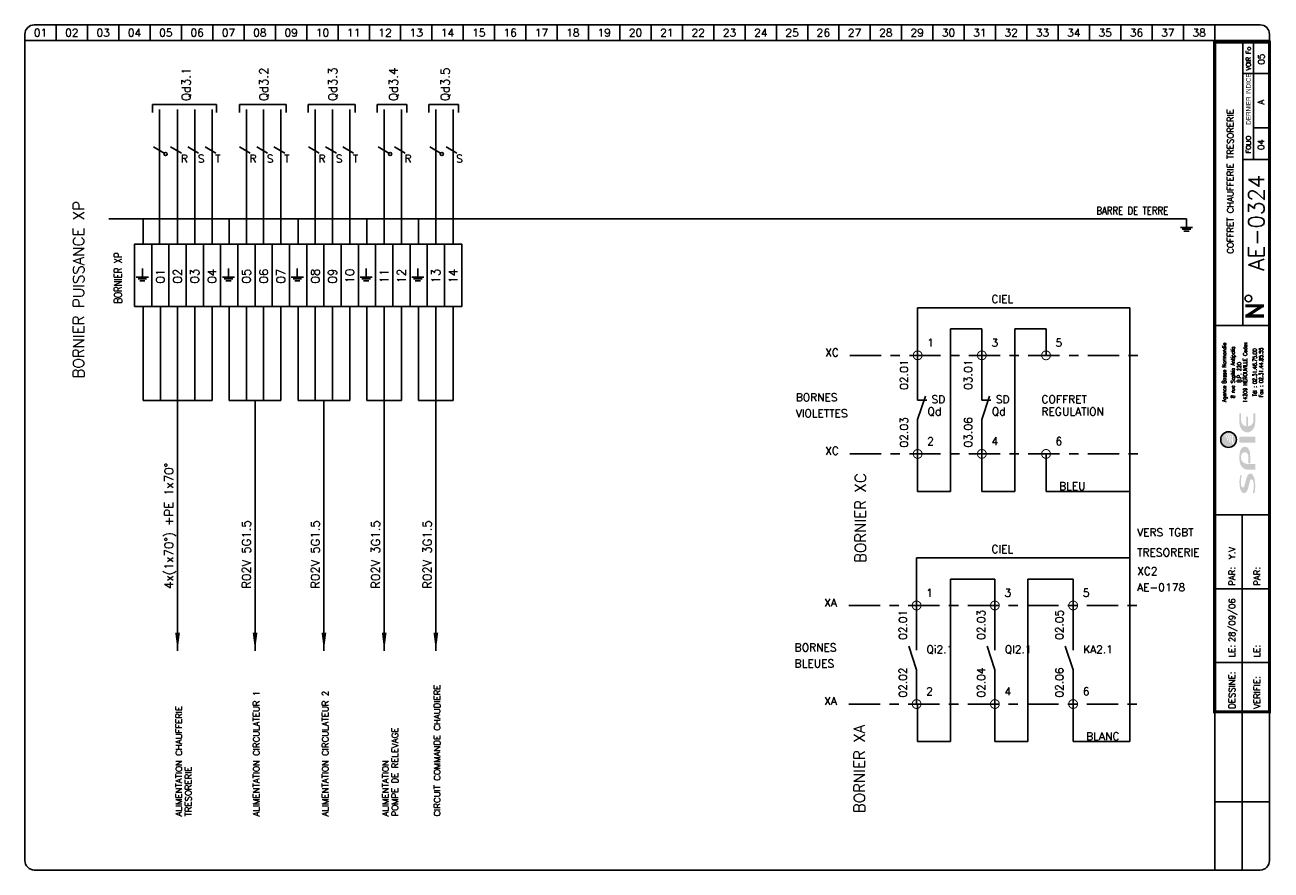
# Model space of a CAD drawing. Header units: millimetres. Extents: x 0 to 398, y 0 to 270.
import ezdxf
from ezdxf.enums import TextEntityAlignment as Align

# ---------------------------------------------------------------- set-up
doc = ezdxf.new("R2010")
doc.units = ezdxf.units.MM
doc.header["$LTSCALE"] = 20
doc.header["$MEASUREMENT"] = 0
doc.linetypes.add('AXES', pattern=[0.95, 0.5, -0.15, 0.15, -0.15])
for name, color, linetype in [('LOGO_SPIE', 160, 'Continuous'), ('TEXTE', 3, 'Continuous'), ('TRAIAXE', 6, 'AXES'), ('TRAIFIN', 1, 'Continuous'), ('TRAIGROS', 2, 'Continuous'), ('TRAIMOY', 4, 'Continuous')]:
    doc.layers.add(name, color=color, linetype=linetype)
doc.styles.add('ROMANS8', font='ROMANS8.shx')
doc.styles.get("Standard").update_dxf_attribs({"font": 'simplex.shx'})
doc.styles.add('TXT', font='txt', dxfattribs={"width": 0.8})

# ---------------------------------------------------------------- blocks, each defined once
blk = doc.blocks.new('FDP-DIV-CHU')
at = {"layer": 'TEXTE', "color": 7, "const_width": 1}
for points in [[(392.75, 180.25), (386.75, 180.25)], [(387.25, 177), (392.25, 180.25)], [(392.75, 177), (386.75, 177)]]:
    blk.add_lwpolyline(points, dxfattribs=at)
at = {"layer": 'TEXTE', "color": 7}
blk.add_circle((387.76, 182.59), 1.08, dxfattribs=at)
at = {"layer": 'TRAIFIN', "color": 7}
for p, q in [((7, 270), (7, 265)), ((17, 270), (17, 265)), ((27, 270), (27, 265)), ((37, 270), (37, 265)), ((47, 270), (47, 265)), ((57, 270), (57, 265)), ((67, 270), (67, 265)), ((77, 270), (77, 265)), ((87, 270), (87, 265)), ((97, 270), (97, 265)), ((107, 270), (107, 265)), ((117, 270), (117, 265)), ((127, 270), (127, 265)), ((137, 270), (137, 265)), ((147, 270), (147, 265)), ((157, 270), (157, 265)), ((167, 270), (167, 265)), ((177, 270), (177, 265)), ((187, 270), (187, 265)), ((197, 270), (197, 265)), ((207, 270), (207, 265)), ((217, 270), (217, 265)), ((227, 270), (227, 265)), ((237, 270), (237, 265)), ((247, 270), (247, 265)), ((257, 270), (257, 265)), ((267, 270), (267, 265)), ((277, 270), (277, 265)), ((287, 270), (287, 265)), ((297, 270), (297, 265)), ((307, 270), (307, 265)), ((317, 270), (317, 265)), ((327, 270), (327, 265)), ((337, 270), (337, 265)), ((347, 270), (347, 265)), ((357, 270), (357, 265)), ((367, 270), (367, 265)), ((377, 270), (377, 265)), ((389.41, 227.04), (389.41, 264.5)), ((389.41, 237.09), (393.96, 237.09))]:
    blk.add_line(p, q, dxfattribs=at)
at = {"layer": 'TRAIGROS', "color": 7}
for p, q in [((-3, 267), (-3, 265)), ((0, 270), (391.5, 270)), ((394.5, 267), (394.5, 265)), ((394.5, 265), (-3, 265)), ((394.5, 265), (-3, 265)), ((-3, 265), (-3, 3)), ((386, 174), (386, 264.5)), ((394.5, 3), (394.5, 265)), ((386, 254.5), (394, 254.5)), ((386, 227.01), (394, 227.01)), ((377, 174), (394.5, 174)), ((377, 113.52), (394.51, 113.52)), ((377, -0.03), (377, 50.52)), ((0, 0), (391.5, 0))]:
    blk.add_line(p, q, dxfattribs=at)
at = {"layer": 'TRAIGROS', "color": 7, "const_width": 1}
blk.add_lwpolyline([(377, 264.5), (377, 50.52), (394.5, 50.52), (394.5, 264.5), (377, 264.5)], dxfattribs=at)
at = {"layer": 'TRAIGROS', "color": 7}
for centre, start, end in [((0, 267), 90, 180), ((391.5, 267), 0, 90), ((0, 3), 180, 270), ((391.5, 3), 270, 0)]:
    blk.add_arc(centre, 3, start, end, dxfattribs=at)
at = {"layer": 'TRAIMOY', "color": 7}
for p, q in [((385.75, -0.01), (385.75, 113.52)), ((377, 89.82), (394.51, 89.82)), ((377, 66.27), (394.51, 66.27)), ((377, 21.75), (394.51, 21.75))]:
    blk.add_line(p, q, dxfattribs=at)
at = {"layer": 'TEXTE', "color": 7}
for s, p in [('01', (2, 267.5)), ('02', (12, 267.5)), ('03', (22, 267.5)), ('04', (32, 267.5)), ('05', (42, 267.5)), ('06', (52, 267.5)), ('07', (62, 267.5)), ('08', (72, 267.5)), ('09', (82, 267.5)), ('10', (92, 267.5)), ('11', (102, 267.5)), ('12', (112, 267.5)), ('13', (122, 267.5)), ('14', (132, 267.5)), ('15', (142, 267.5)), ('16', (152, 267.5)), ('17', (162, 267.5)), ('18', (172, 267.5)), ('19', (182, 267.5)), ('20', (192, 267.5)), ('21', (202, 267.5)), ('22', (212, 267.5)), ('23', (222, 267.5)), ('24', (232, 267.5)), ('25', (242, 267.5)), ('26', (252, 267.5)), ('27', (262, 267.5)), ('28', (272, 267.5)), ('29', (282, 267.5)), ('30', (292, 267.5)), ('31', (302, 267.5)), ('32', (312, 267.5)), ('33', (322, 267.5)), ('34', (332, 267.5)), ('35', (342, 267.5)), ('36', (352, 267.5)), ('37', (362, 267.5)), ('38', (372, 267.5))]:
    blk.add_text(s, height=2.5, dxfattribs=at).set_placement(p, align=Align.MIDDLE)
at = {"layer": 'TEXTE', "color": 7, "width": 0.867769}
blk.add_text('VOIR Fo', height=1.5, rotation=90, dxfattribs=at).set_placement((388.5, 255.5), (388.5, 263), align=Align.FIT)
at = {"layer": 'TEXTE', "color": 7, "style": 'TXT', "width": 0.8}
blk.add_text('DERNIER INDICE', height=1.5, rotation=90, dxfattribs=at).set_placement((388.5, 238.12))
at = {"layer": 'TEXTE', "color": 7}
blk.add_text('FOLIO', height=1.5, rotation=90, dxfattribs=at).set_placement((388.5, 231.76), align=Align.CENTER)
for s, p in [('PAR:', (383.51, 90.82)), ('PAR:', (391.51, 90.82)), ('LE:', (383.51, 67.95)), ('LE:', (391.51, 67.95)), ('DESSINE:', (383.51, 51.52)), ('VERIFIE:', (391.51, 51.52))]:
    blk.add_text(s, height=2, rotation=90, dxfattribs=at).set_placement(p)
at = {"layer": 'TEXTE'}
for tag, p in [('FOLIO_SUIVANT', (392.9, 259.04)), ('INDICE', (392.79, 245.35)), ('FOLIO', (392.79, 231.76))]:
    blk.add_attdef(tag, text='', height=2, rotation=90, dxfattribs=at).set_placement(p, align=Align.CENTER)
blk.add_attdef('INTITULE_DU_PLAN', text='', height=2, rotation=90, dxfattribs=at).set_placement((382, 220), align=Align.MIDDLE)
at = {"layer": 'TEXTE', "color": 4}
blk.add_attdef('NUMERO', text='', height=5, rotation=90, dxfattribs=at).set_placement((392.79, 206.79), align=Align.CENTER)
at = {"layer": 'TEXTE'}
for tag, p in [('DESSINATEUR', (383.53, 97.95)), ('DATE', (383.51, 72.76))]:
    blk.add_attdef(tag, p, '', height=2, rotation=90, dxfattribs=at)
blk = doc.blocks.new('U82')
at = {"layer": 'TRAIFIN'}
blk.add_line((0, -5), (0, 0), dxfattribs=at)
at = {"layer": 'TRAIMOY'}
for p, q in [((-3.5, -5), (3.5, -5)), ((-2.5, -6), (2.5, -6)), ((-1.5, -7), (1.5, -7))]:
    blk.add_line(p, q, dxfattribs=at)
blk = doc.blocks.new('X66')
at = {"linetype": 'Continuous'}
blk.add_lwpolyline([(-1.73, 2.5), (1.73, 0.5)], dxfattribs=at)
blk.add_circle((2.17, 0.25), 0.5, dxfattribs=at)
blk = doc.blocks.new('X59')
at = {"linetype": 'Continuous'}
blk.add_lwpolyline([(-1.73, 1), (1.73, -1)], dxfattribs=at)
blk = doc.blocks.new('AI9-BLK3')
at = {"layer": 'LOGO_SPIE'}
h = blk.add_hatch(color=176, dxfattribs=at)
h.dxf.hatch_style = 2
edge = h.paths.add_edge_path()
edge.add_spline(control_points=[(-87.1, 11), (-87.1, 9.4), (-85.2, 7.9), (-81.7, 7), (-78.2, 6.1), (-73.9, 5), (-69.4, 3.9), (-60.5, 1.7), (-51.2, -1.1), (-51.2, -7.8), (-51.2, -15.2), (-64.6, -20.2), (-82.8, -20.2), (-89.5, -20.2), (-95.8, -19.6), (-102.2, -17.8), (-102.2, -17.8), (-100.2, -14.1), (-100.2, -14.1), (-94.3, -16.3), (-86, -16.7), (-79.8, -16.7), (-72.4, -16.7), (-66.3, -14.3), (-66.3, -10.9), (-66.3, -8.9), (-68.3, -7.2), (-71.6, -6.3), (-75, -5.4), (-79.3, -4.3), (-83.7, -3.3), (-92.4, -1.4), (-101.5, 1.2), (-101.5, 8.1), (-101.5, 14.8), (-91.8, 20.1), (-73.9, 20.1), (-68.3, 20.1), (-60.1, 19.3), (-54.8, 17.2), (-54.8, 17.2), (-57.2, 14.4), (-57.2, 14.4), (-62.6, 15.9), (-68.8, 16.5), (-74.4, 16.5), (-83.8, 16.5), (-87.1, 13.8), (-87.1, 11)], knot_values=[0, 0, 0, 0, 1, 1, 1, 2, 2, 2, 3, 3, 3, 4, 4, 4, 5, 5, 5, 6, 6, 6, 7, 7, 7, 8, 8, 8, 9, 9, 9, 10, 10, 10, 11, 11, 11, 12, 12, 12, 13, 13, 13, 14, 14, 14, 15, 15, 15, 16, 16, 16, 16], degree=3, periodic=0)
h = blk.add_hatch(color=176, dxfattribs=at)
h.dxf.hatch_style = 2
edge = h.paths.add_edge_path()
edge.add_spline(control_points=[(-7.6, -2.8), (-2.1, -2.8), (3.1, 0.7), (3.1, 6.4), (3.1, 12.1), (-1.3, 15.9), (-7.6, 15.9), (-7.6, 15.9), (-11.2, 15.9), (-11.2, 15.9), (-19.8, 15.9), (-26.7, 9.4), (-26.7, 0), (-26.7, 0), (-26.7, -20.2), (-26.7, -20.2), (-26.7, -20.2), (-41.3, -20.2), (-41.3, -20.2), (-41.3, -20.2), (-41.3, -0.1), (-41.3, -0.1), (-41.3, 11.2), (-29.8, 20.1), (-15.9, 20.1), (-15.9, 20.1), (-5.8, 20.1), (-5.8, 20.1), (4.7, 20.1), (17.3, 16.7), (17.3, 6.4), (17.3, -4.1), (5.8, -7.3), (-5.8, -7.3), (-5.8, -7.3), (-25, -7.3), (-25, -7.3), (-25, -7.3), (-25, -2.8), (-25, -2.8), (-25, -2.8), (-7.6, -2.8), (-7.6, -2.8)], knot_values=[0, 0, 0, 0, 1, 1, 1, 2, 2, 2, 3, 3, 3, 4, 4, 4, 5, 5, 5, 6, 6, 6, 7, 7, 7, 8, 8, 8, 9, 9, 9, 10, 10, 10, 11, 11, 11, 12, 12, 12, 13, 13, 13, 14, 14, 14, 14], degree=3, periodic=0)
h = blk.add_hatch(color=176, dxfattribs=at)
h.dxf.hatch_style = 2
h.paths.add_polyline_path([(42.6, -20.2), (28, -20.2), (28, 20.1), (42.6, 20.1)])
h = blk.add_hatch(color=176, dxfattribs=at)
h.dxf.hatch_style = 2
edge = h.paths.add_edge_path()
edge.add_spline(control_points=[(94.4, -2.1), (94.4, -2.1), (69.3, -2.1), (69.3, -2.1), (70.3, -9.8), (76.3, -15.5), (83.4, -15.5), (83.4, -15.5), (102.2, -15.5), (102.2, -15.5), (102.2, -15.5), (102.2, -20.1), (102.2, -20.1), (102.2, -20.1), (79.3, -20.1), (79.3, -20.1), (65.4, -20.1), (53.9, -11.2), (53.9, 0.1), (53.9, 11.3), (65.4, 20.2), (79.3, 20.2), (79.3, 20.2), (102.2, 20.2), (102.2, 20.2), (102.2, 20.2), (102.2, 15.8), (102.2, 15.8), (102.2, 15.8), (83.4, 15.8), (83.4, 15.8), (76.3, 15.8), (70.2, 10), (69.3, 2.3), (69.3, 2.3), (94.4, 2.3), (94.4, 2.3), (94.4, 2.3), (94.4, -2.1), (94.4, -2.1)], knot_values=[0, 0, 0, 0, 1, 1, 1, 2, 2, 2, 3, 3, 3, 4, 4, 4, 5, 5, 5, 6, 6, 6, 7, 7, 7, 8, 8, 8, 9, 9, 9, 10, 10, 10, 11, 11, 11, 12, 12, 12, 13, 13, 13, 13], degree=3, periodic=0)
blk = doc.blocks.new('AI9-BLK2')
at = {"layer": 'LOGO_SPIE', "color": 7}
blk.add_circle((0, 0.000086), 20.000157, dxfattribs=at)
blk = doc.blocks.new('AI9-BLK1')
at = {"layer": 'LOGO_SPIE'}
h = blk.add_hatch(color=20, dxfattribs=at)
h.dxf.hatch_style = 2
edge = h.paths.add_edge_path()
edge.add_spline(control_points=[(-20, 0), (-20, 11), (-11, 20), (0, 20), (9.1, 20), (16.7, 14), (19.2, 5.7), (17.6, 8), (15.8, 10.2), (13.7, 12.1), (13.3, 11.9), (12.9, 11.7), (12.5, 11.6), (15.2, 9.5), (17.6, 7), (19.5, 4.2), (19.8, 3.2), (19.9, 2.1), (20, 0.9), (17.4, 4.7), (13.8, 8), (10, 10.4), (9.4, 10.1), (8.9, 9.8), (8.3, 9.5), (12.7, 7.3), (16.9, 3.9), (20, -0.1), (20, -1), (19.9, -1.8), (19.8, -2.7), (16, 2), (11, 5.6), (5.3, 7.7), (4.6, 7.2), (3.8, 6.7), (3.1, 6.2), (9.6, 4.6), (15.3, 1.1), (19.7, -3.7), (19.5, -4.4), (19.3, -5.2), (19.1, -5.9), (14.1, -0.7), (7.3, 2.7), (-0.3, 3.5), (-1.1, 2.8), (-2, 2), (-2.8, 1.2), (-2.8, 1.2), (-2.4, 1.2), (-2.4, 1.2), (5.7, 1.2), (13.1, -1.9), (18.8, -7), (18.5, -7.7), (18.2, -8.4), (17.8, -9.1), (12.6, -4.8), (6, -2.3), (-1.3, -2.3), (-2.9, -2.3), (-4.5, -2.4), (-6.1, -2.7), (-6.9, -3.7), (-7.7, -4.8), (-8.4, -5.9), (-5.7, -5.2), (-3, -4.8), (-0.1, -4.8), (6.3, -4.8), (12.3, -6.8), (17.2, -10.2), (16.8, -10.9), (16.3, -11.6), (15.8, -12.3), (11.4, -9.7), (6.4, -8.2), (1, -8.2), (-3.3, -8.2), (-7.4, -9.2), (-11, -10.8), (-11.6, -12.1), (-12.1, -13.4), (-12.6, -14.7), (-8.3, -12.2), (-3.2, -10.7), (2.1, -10.7), (6.6, -10.7), (10.9, -11.7), (14.7, -13.6), (11, -17.5), (5.8, -20), (0, -20), (-11, -20), (-20, -11), (-20, 0)], knot_values=[0, 0, 0, 0, 1, 1, 1, 2, 2, 2, 3, 3, 3, 4, 4, 4, 5, 5, 5, 6, 6, 6, 7, 7, 7, 8, 8, 8, 9, 9, 9, 10, 10, 10, 11, 11, 11, 12, 12, 12, 13, 13, 13, 14, 14, 14, 15, 15, 15, 16, 16, 16, 17, 17, 17, 18, 18, 18, 19, 19, 19, 20, 20, 20, 21, 21, 21, 22, 22, 22, 23, 23, 23, 24, 24, 24, 25, 25, 25, 26, 26, 26, 27, 27, 27, 28, 28, 28, 29, 29, 29, 30, 30, 30, 31, 31, 31, 32, 32, 32, 32], degree=3, periodic=0)
at = {"layer": 'LOGO_SPIE', "color": 7}
blk.add_blockref('AI9-BLK2', (0, 0), dxfattribs=at)
blk = doc.blocks.new('logo_SPIE_rvb')
at = {"layer": 'LOGO_SPIE', "color": 7}
for name, p in [('AI9-BLK1', (180.777941, 135.963363)), ('AI9-BLK3', (145.467434, 87.922626))]:
    blk.add_blockref(name, p, dxfattribs=at)
blk = doc.blocks.new('Logo spie Carouche folio')
at = {"xscale": 0.125, "yscale": 0.125, "zscale": 0.125, "rotation": 90}
blk.add_blockref('logo_SPIE_rvb', (21.4, 1.38), dxfattribs=at)
at = {"color": 7, "style": 'ROMANS8', "width": 0.8}
for s, height, p in [('Agence Basse Normandie', 1.2384, (3.67, 45.47)), ('8 rue Sophia Antipolis', 1.2384, (6.4, 45.47)), ('14209 HEROUVILLE Cedex', 1.2384, (10.36, 45.47)), ('B.P. 220', 1.238, (8.44, 45.47)), ('Tél : 02.31.46.75.00', 1.2384, (13.4, 45.47)), ('Fax : 02.31.44.85.55', 1.2384, (15.43, 45.47))]:
    blk.add_text(s, height=height, rotation=90, dxfattribs=at).set_placement(p, align=Align.CENTER)

msp = doc.modelspace()

# ---------------------------------------------------------------- linework, layer by layer
for p, q in [((40.75, 244.58), (61.22, 244.58)), ((40.75, 242.04), (40.75, 244.58)), ((61.22, 244.58), (61.22, 242.04)), ((68.5, 242.04), (68.5, 244.58)), ((68.5, 244.58), (83.47, 244.58)), ((83.47, 244.58), (83.47, 242.04)), ((90.5, 244.58), (105.47, 244.58)), ((90.5, 242.04), (90.5, 244.58)), ((105.47, 244.58), (105.47, 242.04)), ((112.5, 242.04), (112.5, 244.58)), ((112.5, 244.58), (121.97, 244.58)), ((121.97, 244.58), (121.97, 242.04)), ((129, 242.04), (129, 244.58)), ((129, 244.58), (138.47, 244.58)), ((138.47, 244.58), (138.47, 242.04))]:
    msp.add_line(p, q)
at = {"color": 2}
for points in [[(285.12, 150.14), (288.02, 150.14)], [(305.62, 150.14), (308.52, 150.14)]]:
    msp.add_lwpolyline(points, dxfattribs=at)
for points in [[(48.75, 70, 0, 1.5, 0), (48.75, 75.79, 1.5, 1.5, 0)], [(73.5, 70, 0, 1.5, 0), (73.5, 75.79, 1.5, 1.5, 0)], [(95.5, 70, 0, 1.5, 0), (95.5, 75.79, 1.5, 1.5, 0)], [(114.75, 70, 0, 1.5, 0), (114.75, 75.79, 1.5, 1.5, 0)], [(131.25, 70, 0, 1.5, 0), (131.25, 75.79, 1.5, 1.5, 0)]]:
    msp.add_lwpolyline(points, format="xyseb")
at = {"layer": 'TRAIAXE'}
for p, q in [((263.47, 164.43), (357.75, 164.43)), ((263.47, 132.94), (357.75, 132.94)), ((263.12, 84.51), (357.75, 84.51)), ((263.12, 53.02), (357.75, 53.02))]:
    msp.add_line(p, q, dxfattribs=at)
at = {"layer": 'TRAIFIN'}
for p, q in [((43, 200), (43, 243)), ((48.75, 200), (48.75, 243)), ((54.25, 200), (54.25, 243)), ((59.75, 200), (59.75, 243)), ((70.75, 200), (70.75, 243)), ((76.25, 200), (76.25, 243)), ((81.75, 200), (81.75, 243)), ((92.75, 200), (92.75, 243)), ((98.25, 200), (98.25, 243)), ((103.75, 200), (103.75, 243)), ((114.75, 200), (114.75, 243)), ((120.25, 200), (120.25, 243)), ((131.25, 200), (131.25, 243)), ((136.75, 200), (136.75, 243)), ((37.75, 150), (37.75, 180)), ((43.25, 180), (43.25, 150)), ((48.75, 150), (48.75, 180)), ((54.25, 180), (54.25, 150)), ((59.75, 180), (59.75, 150)), ((65.25, 150), (65.25, 180)), ((70.75, 180), (70.75, 150)), ((76.25, 150), (76.25, 180)), ((81.75, 180), (81.75, 150)), ((87.25, 150), (87.25, 180)), ((92.75, 180), (92.75, 150)), ((98.25, 150), (98.25, 180)), ((103.75, 180), (103.75, 150)), ((109.25, 150), (109.25, 180)), ((114.75, 150), (114.75, 180)), ((120.25, 180), (120.25, 150)), ((125.75, 150), (125.75, 180)), ((131.25, 150), (131.25, 180)), ((136.75, 180), (136.75, 150)), ((285.12, 164.43), (285.12, 179.66)), ((285.12, 179.66), (352.92, 179.66)), ((352.92, 41.02), (352.92, 179.66)), ((295.66, 120.94), (295.66, 172.89)), ((295.66, 172.89), (305.62, 172.89)), ((305.62, 172.89), (305.62, 164.43)), ((316.16, 172.89), (326.12, 172.89)), ((316.16, 120.94), (316.16, 172.89)), ((326.12, 172.89), (326.12, 164.43)), ((285.12, 164.43), (285.12, 150.14)), ((305.62, 164.43), (305.62, 150.14)), ((285.12, 132.94), (285.12, 143.89)), ((305.62, 132.94), (305.62, 143.89)), ((285.12, 132.94), (285.12, 120.94)), ((305.62, 132.94), (305.62, 120.94)), ((326.12, 132.94), (326.12, 120.94)), ((285.12, 120.94), (295.66, 120.94)), ((305.62, 120.94), (316.16, 120.94)), ((305.62, 120.94), (316.16, 120.94)), ((326.12, 120.94), (352.92, 120.94)), ((284.78, 99.74), (352.92, 99.74)), ((284.78, 84.51), (284.78, 99.74)), ((295.66, 92.97), (309.78, 92.97)), ((295.66, 41.02), (295.66, 92.97)), ((309.78, 92.97), (309.78, 84.51)), ((320.32, 41.02), (320.32, 92.97)), ((320.32, 92.97), (334.78, 92.97)), ((334.78, 92.97), (334.78, 84.51)), ((284.78, 84.51), (284.78, 70.22)), ((309.78, 84.51), (309.78, 70.22)), ((334.78, 84.51), (334.78, 70.22)), ((284.78, 53.02), (284.78, 63.97)), ((309.78, 53.02), (309.78, 63.97)), ((334.78, 53.02), (334.78, 63.97)), ((285.12, 53.02), (285.12, 41.02)), ((309.78, 53.02), (309.78, 41.02)), ((334.78, 53.02), (334.78, 41.02)), ((285.12, 41.02), (295.66, 41.02)), ((309.78, 41.02), (320.32, 41.02)), ((309.78, 41.02), (320.32, 41.02)), ((334.78, 41.02), (352.92, 41.02))]:
    msp.add_line(p, q, dxfattribs=at)
at = {"layer": 'TRAIFIN', "const_width": 0.312}
for points in [[(283.72, 164.43, 1), (286.53, 164.43, 1)], [(304.22, 164.43, 1), (307.03, 164.43, 1)], [(324.72, 164.43, 1), (327.53, 164.43, 1)], [(283.72, 132.94, 1), (286.53, 132.94, 1)], [(304.22, 132.94, 1), (307.03, 132.94, 1)], [(324.72, 132.94, 1), (327.53, 132.94, 1)], [(283.38, 84.51, 1), (286.19, 84.51, 1)], [(308.38, 84.51, 1), (311.19, 84.51, 1)], [(333.38, 84.51, 1), (336.19, 84.51, 1)], [(283.38, 53.02, 1), (286.19, 53.02, 1)], [(308.38, 53.02, 1), (311.19, 53.02, 1)], [(333.38, 53.02, 1), (336.19, 53.02, 1)]]:
    msp.add_lwpolyline(points, format="xyb", close=True, dxfattribs=at)
at = {"layer": 'TRAIGROS'}
for p, q in [((287.62, 151.39), (285.12, 143.89)), ((308.12, 151.39), (305.62, 143.89)), ((282.28, 71.47), (284.78, 63.97)), ((307.28, 71.47), (309.78, 63.97)), ((332.28, 71.47), (334.78, 63.97))]:
    msp.add_line(p, q, dxfattribs=at)
at = {"layer": 'TRAIMOY'}
for p, q in [((26.83, 208), (370.94, 208)), ((37.75, 200), (37.75, 208)), ((65.25, 200), (65.25, 208)), ((87.25, 200), (87.25, 208)), ((109.25, 200), (109.25, 208)), ((125.75, 200), (125.75, 208)), ((37.75, 150), (59.75, 150)), ((48.75, 70), (48.75, 150)), ((65.25, 150), (81.75, 150)), ((73.5, 70), (73.5, 150)), ((87.25, 150), (103.75, 150)), ((95.5, 70), (95.5, 150)), ((109.25, 150), (120.25, 150)), ((114.75, 70), (114.75, 150)), ((125.75, 150), (136.75, 150)), ((131.25, 70), (131.25, 150))]:
    msp.add_line(p, q, dxfattribs=at)
for points in [[(35, 180), (35, 200), (40.5, 200), (40.5, 180)], [(40.5, 180), (40.5, 200), (46, 200), (46, 180)], [(46, 180), (46, 200), (51.5, 200), (51.5, 180)], [(51.5, 180), (51.5, 200), (57, 200), (57, 180)], [(57, 180), (57, 200), (62.5, 200), (62.5, 180)], [(62.5, 180), (62.5, 200), (68, 200), (68, 180)], [(68, 180), (68, 200), (73.5, 200), (73.5, 180)], [(73.5, 180), (73.5, 200), (79, 200), (79, 180)], [(79, 180), (79, 200), (84.5, 200), (84.5, 180)], [(84.5, 180), (84.5, 200), (90, 200), (90, 180)], [(90, 180), (90, 200), (95.5, 200), (95.5, 180)], [(95.5, 180), (95.5, 200), (101, 200), (101, 180)], [(101, 180), (101, 200), (106.5, 200), (106.5, 180)], [(106.5, 180), (106.5, 200), (112, 200), (112, 180)], [(112, 180), (112, 200), (117.5, 200), (117.5, 180)], [(117.5, 180), (117.5, 200), (123, 200), (123, 180)], [(123, 180), (123, 200), (128.5, 200), (128.5, 180)], [(128.5, 180), (128.5, 200), (134, 200), (134, 180)], [(134, 180), (134, 200), (139.5, 200), (139.5, 180)]]:
    msp.add_lwpolyline(points, close=True, dxfattribs=at)

# ---------------------------------------------------------------- block references
at = {"layer": 'TEXTE'}
msp.add_blockref('FDP-DIV-CHU', (3, 0), dxfattribs=at).add_auto_attribs({'DATE': '28/09/06', 'DESSINATEUR': ' Y.V', 'NUMERO': 'AE-0324', 'INTITULE_DU_PLAN': 'COFFRET CHAUFFERIE TRESORERIE', 'FOLIO': '04', 'FOLIO_SUIVANT': '05', 'INDICE': 'A'})
at = {"layer": 'TEXTE', "xscale": 0.549999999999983, "yscale": 0.5499999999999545, "zscale": 0.55}
for p in [(371, 208), (37.5, 192.13), (65, 192.13), (87, 192.13), (109, 192.13), (125.5, 192.13)]:
    msp.add_blockref('U82', p, dxfattribs=at)
at = {"layer": 'TRAIFIN'}
for name, p in [('X66', (42.75, 228.5)), ('X59', (48.25, 230)), ('X59', (53.75, 230)), ('X59', (59.25, 230)), ('X59', (70.25, 230)), ('X59', (75.75, 230)), ('X59', (81.25, 230)), ('X59', (92.25, 230)), ('X59', (97.75, 230)), ('X59', (103.25, 230)), ('X66', (114.5, 228.5)), ('X59', (119.75, 230)), ('X66', (131, 228.5)), ('X59', (136.25, 230))]:
    msp.add_blockref(name, p, dxfattribs=at)
at = {"layer": 'TRAIMOY'}
msp.add_blockref('Logo spie Carouche folio', (380, 113.52), dxfattribs=at)

# ---------------------------------------------------------------- texts
at = {"layer": 'TEXTE'}
for s, height, p in [('Qd3.1', 2.75, (52.86, 245.67)), ('Qd3.2', 2.75, (77.68, 245.67)), ('Qd3.3', 2.75, (99.68, 245.67)), ('Qd3.4', 2.75, (119.11, 245.67)), ('Qd3.5', 2.75, (135.61, 245.67)), ('BORNIER PUISSANCE XP', 3.5, (18.87, 157.09)), ('01', 2.75, (44.62, 187.38)), ('02', 2.75, (50.12, 187.38)), ('03', 2.75, (55.62, 187.38)), ('04', 2.75, (61.12, 187.38)), ('05', 2.75, (72.12, 187.38)), ('06', 2.75, (77.62, 187.38)), ('07', 2.75, (83.12, 187.38)), ('08', 2.75, (94.12, 187.38)), ('09', 2.75, (99.62, 187.38)), ('10', 2.75, (105.12, 187.38)), ('11', 2.75, (116.12, 187.38)), ('12', 2.75, (121.62, 187.38)), ('13', 2.75, (132.62, 187.38)), ('14', 2.75, (138.12, 187.38)), ('02.01', 2.5, (282, 153.43)), ('03.01', 2.5, (302.5, 153.43)), ('02.03', 2.5, (282, 135.01)), ('03.06', 2.5, (302.5, 135.01)), ('4x(1x70°) +PE 1x70°', 2.75, (47.37, 89.84)), ('BORNIER XC', 3.5, (268.61, 98.13)), ('R02V 5G1.5', 2.75, (72.12, 89.84)), ('R02V 5G1.5', 2.75, (94.12, 89.84)), ('R02V 3G1.5', 2.75, (113.37, 89.84)), ('R02V 3G1.5', 2.75, (129.87, 89.84)), ('02.01', 2.5, (281.66, 73.52)), ('02.03', 2.5, (306.66, 73.52)), ('02.05', 2.5, (331.66, 73.52)), ('02.02', 2.5, (281.66, 55.09)), ('02.04', 2.5, (306.66, 55.09)), ('02.06', 2.5, (331.66, 55.09)), ('BORNIER XA', 3.5, (268.26, 18.21))]:
    msp.add_text(s, height=height, rotation=90, dxfattribs=at).set_placement(p)
for s, p in [('R', (49.75, 226)), ('S', (55.25, 226)), ('T', (60.75, 226)), ('R', (71.75, 226)), ('S', (77.25, 226)), ('T', (82.75, 226)), ('R', (93.75, 226)), ('S', (99.25, 226)), ('T', (104.75, 226)), ('R', (121.25, 226)), ('S', (137.75, 226)), ('CIEL', (308.68, 181.19)), ('1', (288.18, 167.22)), ('3', (308.68, 167.22)), ('5', (329.18, 167.22)), ('XC', (255.55, 164.1)), ('BORNES', (246.17, 149.77)), ('SD', (289.55, 149.15)), ('SD', (310.05, 149.15)), ('COFFRET ', (324.69, 149.15)), ('Qd', (288.3, 145.26)), ('Qd', (308.8, 145.26)), ('REGULATION', (324.69, 145.22)), ('VIOLETTES', (246.17, 144.65)), ('2', (288.18, 135.74)), ('4', (308.68, 135.74)), ('6', (329.18, 135.74)), ('XC', (255.55, 132.69)), ('BLEU', (330.3, 121.38)), ('VERS TGBT', (355.23, 106.62)), ('CIEL', (308.68, 101.27)), ('TRESORERIE', (355.23, 100.2)), ('XC2', (355.23, 94.22)), ('AE-0178', (355.23, 89.08)), ('1', (287.84, 87.3)), ('3', (312.84, 87.3)), ('5', (337.84, 87.3)), ('XA', (255.21, 84.18)), ('BORNES', (245.83, 69.85)), ('Qi2.1', (287.96, 69.23)), ('QI2.1', (312.96, 69.23)), ('KA2.1', (337.96, 69.23)), ('BLEUES', (245.83, 64.73)), ('2', (287.84, 55.82)), ('4', (312.84, 55.82)), ('6', (337.84, 55.82)), ('XA', (255.21, 52.77)), ('BLANC', (338.96, 41.46))]:
    msp.add_text(s, height=2.5, dxfattribs=at).set_placement(p)
at = {"layer": 'TEXTE', "width": 0.8}
msp.add_text('BARRE DE TERRE', height=2.5, dxfattribs=at).set_placement((342.18, 209.41))
msp.add_text('BORNIER XP', height=2.5, rotation=90, dxfattribs=at).set_placement((31, 181))
at = {"layer": 'TEXTE', "ltscale": 0.9}
for s, p in [('ALIMENTATION CIRCULATEUR 1', (74.91, 17.13)), ('ALIMENTATION CIRCULATEUR 2', (96.91, 17.13)), ('CIRCUIT COMMANDE CHAUDIERE', (132.66, 17.13)), ('ALIMENTATION CHAUFFERIE', (50.16, 17.13)), ('POMPE DE RELEVAGE', (119.16, 17.13)), ('ALIMENTATION ', (116.16, 17.13)), ('TRESORERIE', (53.16, 17.13))]:
    msp.add_text(s, height=2, rotation=90, dxfattribs=at).set_placement(p)

doc.saveas('drawing.dxf')
